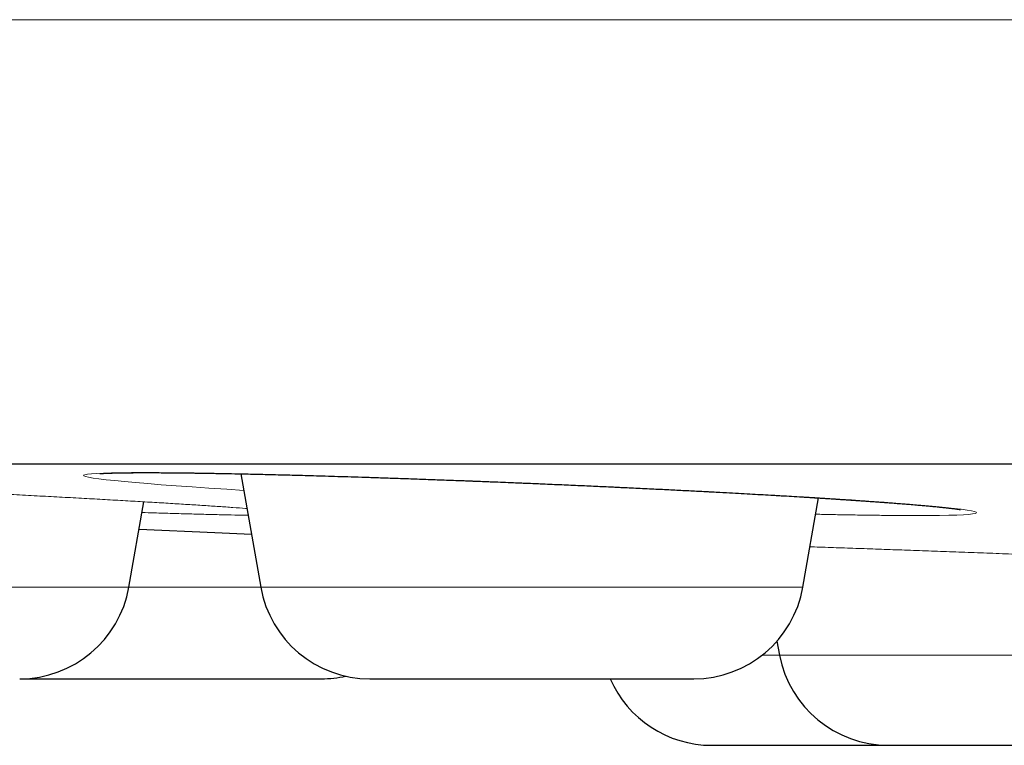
# Model space of a CAD drawing. Header units: millimetres. Extents: x 8 to 482, y 12 to 243.
# Tile 207 of 232: x 398.85 to 403.29, y 185.32 to 188.59. Entities that reach past the tile are written whole.
import ezdxf

# ---------------------------------------------------------------- set-up
doc = ezdxf.new("R2010")
doc.units = ezdxf.units.MM

msp = doc.modelspace()

# ---------------------------------------------------------------- linework, layer by layer
at = {"color": 7, "linetype": 'Continuous', "lineweight": 30}
for p, q in [((399.845, 186.5401), (399.9352, 186.0288)), ((399.3403, 186.0288), (399.4082, 186.4138)), ((402.3809, 186.0288), (402.4519, 186.4314)), ((402.2636, 185.7851), (402.2758, 185.7216))]:
    msp.add_line(p, q, dxfattribs=at)
at = {"color": 8, "linetype": 'Continuous', "lineweight": 0}
for p, q in [((396.8946, 186.0288), (399.3403, 186.0288)), ((399.3403, 186.0288), (399.9352, 186.0288)), ((399.9352, 186.0288), (402.3809, 186.0288)), ((402.1962, 185.7216), (402.2758, 185.7216)), ((402.2758, 185.7216), (404.3654, 185.7216))]:
    msp.add_line(p, q, dxfattribs=at)
at = {"color": 8, "linetype": 'Continuous', "lineweight": 0, "flags": 128}
msp.add_lwpolyline([(399.8582, 186.4656), (399.7816, 186.4704), (399.7013, 186.4756), (399.6251, 186.4808), (399.553, 186.486), (399.4863, 186.491), (399.4253, 186.4958), (399.37, 186.5005), (399.3203, 186.505), (399.2763, 186.5093), (399.238, 186.5135), (399.2053, 186.5175), (399.1788, 186.5212), (399.1586, 186.5248), (399.1448, 186.528), (399.1374, 186.531), (399.1363, 186.5338), (399.1417, 186.5363), (399.1534, 186.5385), (399.1714, 186.5405), (399.1954, 186.5421), (399.2254, 186.5435), (399.2615, 186.5446), (399.3037, 186.5453), (399.3519, 186.5458), (399.4061, 186.5459), (399.4657, 186.5458), (399.5301, 186.5453), (399.5995, 186.5446), (399.6737, 186.5435), (399.7528, 186.5422), (399.8367, 186.5405), (399.9256, 186.5385), (400.0175, 186.5363), (400.1124, 186.5338), (400.2102, 186.531), (400.3108, 186.528), (400.4144, 186.5248), (400.5208, 186.5212), (400.6302, 186.5175), (400.741, 186.5135), (400.8521, 186.5093), (400.9637, 186.505), (401.0756, 186.5005), (401.1879, 186.4958), (401.3006, 186.491), (401.4136, 186.486), (401.5262, 186.4809), (401.6366, 186.4757), (401.7449, 186.4704), (401.8511, 186.4651), (401.9552, 186.4598), (402.0571, 186.4543), (402.157, 186.4489), (402.2539, 186.4434), (402.3466, 186.438), (402.4352, 186.4326), (402.5195, 186.4273), (402.5996, 186.4221), (402.6756, 186.4169), (402.7473, 186.4118), (402.8139, 186.4068), (402.8749, 186.4019), (402.9302, 186.3973), (402.9798, 186.3928), (403.0238, 186.3884), (403.0621, 186.3843), (403.0947, 186.3803), (403.1211, 186.3765), (403.1412, 186.373), (403.1549, 186.3698), (403.1623, 186.3668), (403.1633, 186.364), (403.1579, 186.3615), (403.1462, 186.3592), (403.1284, 186.3573), (403.1045, 186.3556), (403.0745, 186.3543), (403.0384, 186.3532), (402.9963, 186.3525), (402.9481, 186.352), (402.8937, 186.3519), (402.8937, 186.3519)], dxfattribs=at)
at = {"color": 7, "linetype": 'Continuous', "lineweight": 30, "flags": 128}
msp.add_lwpolyline([(399.3864, 186.2899), (399.7279, 186.275), (399.893, 186.2678)], dxfattribs=at)
at = {"color": 7, "linetype": 'Continuous', "lineweight": 30}
for centre, start, end in [((398.8479, 186.1156), 270, 350), ((400.4276, 186.1156), 190, 270), ((401.8885, 186.1156), 270, 350), ((402.7668, 185.8156), 190.8443, 270), ((400.2096, 186.1156), 270, 282.5889), ((401.9695, 185.8156), 203.5806, 270)]:
    msp.add_arc(centre, 0.5, start, end, dxfattribs=at)
at = {"color": 8, "linetype": 'Continuous', "lineweight": 0}
for points, knots in [([(481.9986, 188.5884), (481.9967, 188.5884), (481.9931, 188.5884), (481.9635, 188.5884), (481.9164, 188.5884), (481.85, 188.5884), (481.7648, 188.5884), (481.661, 188.5884), (481.5344, 188.5884), (481.3832, 188.5884), (481.2051, 188.5884), (481.0052, 188.5884), (480.7837, 188.5884), (480.5482, 188.5884), (480.3014, 188.5884), (480.0455, 188.5884), (479.773, 188.5884), (479.484, 188.5884), (479.1789, 188.5884), (478.858, 188.5884), (478.5106, 188.5884), (478.1352, 188.5884), (477.7302, 188.5884), (477.3081, 188.5884), (476.8692, 188.5884), (476.4052, 188.5884), (475.9152, 188.5884), (475.3989, 188.5884), (474.8663, 188.5884), (474.3183, 188.5884), (473.7555, 188.5884), (473.1895, 188.5884), (472.622, 188.5884), (472.0546, 188.5884), (471.4764, 188.5884), (470.8881, 188.5884), (470.2783, 188.5884), (469.6469, 188.5884), (468.9936, 188.5884), (468.3317, 188.5884), (467.6617, 188.5884), (466.9843, 188.5884), (466.3131, 188.5884), (465.6491, 188.5884), (464.9936, 188.5884), (464.3337, 188.5884), (463.6698, 188.5884), (462.9614, 188.5884), (462.2076, 188.5884), (461.4078, 188.5884), (460.6053, 188.5884), (459.8009, 188.5884), (458.9953, 188.5884), (458.2042, 188.5884), (457.4285, 188.5884), (456.6689, 188.5884), (455.9104, 188.5884), (455.1533, 188.5884), (454.3982, 188.5884), (453.6455, 188.5884), (452.8955, 188.5884), (452.1486, 188.5884), (451.4052, 188.5884), (450.67, 188.5884), (449.9432, 188.5884), (449.2251, 188.5884), (448.5116, 188.5884), (447.7843, 188.5884), (447.0437, 188.5884), (446.29, 188.5884), (445.5428, 188.5884), (444.8021, 188.5884), (444.0682, 188.5884), (443.2989, 188.5884), (442.4952, 188.5884), (441.6578, 188.5884), (440.831, 188.5884), (440.0092, 188.5884), (439.193, 188.5884), (438.3825, 188.5884), (437.5835, 188.5884), (436.7961, 188.5884), (436.0204, 188.5884), (435.2563, 188.5884), (434.5006, 188.5884), (433.7454, 188.5884), (432.983, 188.5884), (432.209, 188.5884), (431.4234, 188.5884), (430.6311, 188.5884), (429.8324, 188.5884), (429.0274, 188.5884), (428.2117, 188.5884), (427.4155, 188.5884), (426.6397, 188.5884), (425.8849, 188.5884), (425.1222, 188.5884), (424.3516, 188.5884), (423.5735, 188.5884), (422.788, 188.5884), (421.9955, 188.5884), (421.2097, 188.5884), (420.431, 188.5884), (419.6599, 188.5884), (418.8835, 188.5884), (418.1022, 188.5884), (417.3164, 188.5884), (416.5417, 188.5884), (415.7786, 188.5884), (415.0273, 188.5884), (414.2735, 188.5884), (413.5175, 188.5884), (412.7598, 188.5884), (412.0007, 188.5884), (411.2409, 188.5884), (410.4807, 188.5884), (409.7207, 188.5884), (408.966, 188.5884), (408.2171, 188.5884), (407.4744, 188.5884), (406.7341, 188.5884), (406.0056, 188.5884), (405.2894, 188.5884), (404.5857, 188.5884), (403.8864, 188.5884), (403.1922, 188.5884), (402.5037, 188.5884), (401.8346, 188.5884), (401.1849, 188.5884), (400.5547, 188.5884), (399.9317, 188.5884), (399.3165, 188.5884), (398.6973, 188.5884), (398.0755, 188.5884), (397.4525, 188.5884), (396.841, 188.5884), (396.2416, 188.5884), (395.6551, 188.5884), (395.0932, 188.5884), (394.5556, 188.5884), (394.0417, 188.5884), (393.5418, 188.5884), (393.0562, 188.5884), (392.6001, 188.5884), (392.1721, 188.5884), (391.7712, 188.5884), (391.3839, 188.5884), (391.0107, 188.5884), (390.652, 188.5884), (390.3082, 188.5884), (389.9686, 188.5884), (389.6355, 188.5884), (389.3114, 188.5884), (389.007, 188.5884), (388.7228, 188.5884), (388.4671, 188.5884), (388.2382, 188.5884), (388.0342, 188.5884), (387.8479, 188.5884), (387.6797, 188.5884), (387.5296, 188.5884), (387.3979, 188.5884), (387.281, 188.5884), (387.1812, 188.5884), (387.1009, 188.5884), (387.0438, 188.5884), (387.0081, 188.5884), (387.0036, 188.5884), (387.0014, 188.5884)], [0, 0, 0, 0, 0.006366, 0.012731, 0.019093, 0.025451, 0.031804, 0.038151, 0.044491, 0.051454, 0.058404, 0.065341, 0.072263, 0.079167, 0.085427, 0.091671, 0.097897, 0.104104, 0.110291, 0.116458, 0.122602, 0.129334, 0.136037, 0.14271, 0.14935, 0.155958, 0.162929, 0.16986, 0.17675, 0.183598, 0.190403, 0.197163, 0.203494, 0.209785, 0.216033, 0.222238, 0.2284, 0.234886, 0.241322, 0.247706, 0.254039, 0.260318, 0.266545, 0.272366, 0.278139, 0.283864, 0.28954, 0.295167, 0.301787, 0.308337, 0.314817, 0.321226, 0.327565, 0.333834, 0.339679, 0.345462, 0.351183, 0.35684, 0.362435, 0.367969, 0.37344, 0.378849, 0.384196, 0.389483, 0.394616, 0.39969, 0.404706, 0.409665, 0.414956, 0.42018, 0.425339, 0.430432, 0.435461, 0.440426, 0.446196, 0.451879, 0.457477, 0.46299, 0.468529, 0.473982, 0.47935, 0.484635, 0.489837, 0.494958, 0.5, 0.50503, 0.51014, 0.515331, 0.520604, 0.525959, 0.531302, 0.536726, 0.542235, 0.547828, 0.552894, 0.558029, 0.563235, 0.568511, 0.573858, 0.579277, 0.584769, 0.590335, 0.595692, 0.601117, 0.606609, 0.61217, 0.617799, 0.623497, 0.628933, 0.634431, 0.639991, 0.645613, 0.651298, 0.657046, 0.662856, 0.668729, 0.674665, 0.680663, 0.686615, 0.692628, 0.698701, 0.704833, 0.710803, 0.716827, 0.722907, 0.729041, 0.735229, 0.74147, 0.747404, 0.753384, 0.759411, 0.765483, 0.7716, 0.778136, 0.784722, 0.791356, 0.798037, 0.804764, 0.811537, 0.817963, 0.824428, 0.83093, 0.837468, 0.844042, 0.850048, 0.856081, 0.86214, 0.868225, 0.874334, 0.880467, 0.886623, 0.893419, 0.900239, 0.907083, 0.913948, 0.920833, 0.927109, 0.933399, 0.939702, 0.946017, 0.952343, 0.958678, 0.965021, 0.972007, 0.978999, 0.985997, 0.992997, 1, 1, 1, 1]), ([(396.8144, 186.4835), (396.8004, 186.4844), (396.7572, 186.4869), (396.6894, 186.491), (396.6113, 186.4958), (396.5384, 186.5005), (396.4705, 186.505), (396.4076, 186.5093), (396.3497, 186.5135), (396.2972, 186.5175), (396.2502, 186.5213), (396.2093, 186.5248), (396.1745, 186.5281), (396.146, 186.5311), (396.1237, 186.5338), (396.1076, 186.5363), (396.0977, 186.5386), (396.094, 186.5405), (396.0966, 186.5422), (396.1056, 186.5436), (396.1209, 186.5446), (396.1426, 186.5454), (396.1706, 186.5458), (396.2048, 186.546), (396.2449, 186.5458), (396.2907, 186.5454), (396.342, 186.5446), (396.399, 186.5436), (396.4615, 186.5422), (396.5297, 186.5405), (396.6029, 186.5386), (396.6806, 186.5363), (396.7624, 186.5338), (396.848, 186.5311), (396.9376, 186.5281), (397.0312, 186.5248), (397.1287, 186.5213), (397.2296, 186.5175), (397.3332, 186.5135), (397.4388, 186.5094), (397.5459, 186.505), (397.6546, 186.5005), (397.7649, 186.4958), (397.8767, 186.491), (397.9898, 186.486), (398.1034, 186.4809), (398.2166, 186.4757), (398.3288, 186.4704), (398.4401, 186.4651), (398.5504, 186.4598), (398.6598, 186.4543), (398.768, 186.4489), (398.8741, 186.4434), (398.9775, 186.438), (399.0777, 186.4326), (399.1747, 186.4273), (399.2684, 186.422), (399.3589, 186.4168), (399.4458, 186.4117), (399.5286, 186.4067), (399.6065, 186.4019), (399.6794, 186.3972), (399.7474, 186.3927), (399.8098, 186.3884), (399.8515, 186.3855), (399.8707, 186.384), (399.8726, 186.3839)], [0, 0, 0, 0, 0.007709, 0.023761, 0.039701, 0.055579, 0.071446, 0.087354, 0.103354, 0.119495, 0.135596, 0.151569, 0.167462, 0.183327, 0.199216, 0.21518, 0.231269, 0.247418, 0.263434, 0.279368, 0.29527, 0.311192, 0.327185, 0.3433, 0.359385, 0.375358, 0.391271, 0.407173, 0.423118, 0.439155, 0.455336, 0.471394, 0.487338, 0.503216, 0.519082, 0.534987, 0.550981, 0.567115, 0.583225, 0.599204, 0.615101, 0.630969, 0.646858, 0.66282, 0.678904, 0.695036, 0.711032, 0.726942, 0.742816, 0.758705, 0.77466, 0.790731, 0.80684, 0.822821, 0.838724, 0.8546, 0.870501, 0.886475, 0.902574, 0.918643, 0.934597, 0.950486, 0.966362, 0.982275, 0.998276, 1, 1, 1, 1]), ([(399.878, 186.3532), (399.8768, 186.3532), (399.8586, 186.3534), (399.8181, 186.3542), (399.7563, 186.3556), (399.6884, 186.3572), (399.6153, 186.3592), (399.5373, 186.3614), (399.4655, 186.3636), (399.4182, 186.3652), (399.3997, 186.3658)], [0, 0, 0, 0, 0.0105756, 0.158534, 0.3066805, 0.4554934, 0.6054447, 0.7558715, 0.9050255, 1, 1, 1, 1]), ([(402.8937, 186.3519), (402.8742, 186.3519), (402.8353, 186.3519), (402.7705, 186.3524), (402.7012, 186.3532), (402.6272, 186.3542), (402.548, 186.3556), (402.4851, 186.3568), (402.4473, 186.3577), (402.4389, 186.3578)], [0, 0, 0, 0, 0.160687, 0.320049, 0.478589, 0.636816, 0.795244, 0.954385, 1, 1, 1, 1]), ([(402.413, 186.2109), (402.4157, 186.2108), (402.4499, 186.2097), (402.5185, 186.2073), (402.6185, 186.2039), (402.7212, 186.2004), (402.826, 186.1966), (402.9331, 186.1928), (403.0424, 186.1888), (403.1536, 186.1847), (403.266, 186.1805), (403.3787, 186.1762), (403.4911, 186.1718), (403.6032, 186.1675), (403.7151, 186.163), (403.8268, 186.1586), (403.9379, 186.1541), (404.0474, 186.1495), (404.1217, 186.1465), (404.1586, 186.1449), (404.1603, 186.1448)], [0, 0, 0, 0, 0.005345, 0.067818, 0.129781, 0.191429, 0.25296, 0.314572, 0.376464, 0.438832, 0.50139, 0.563419, 0.625112, 0.686666, 0.748278, 0.810146, 0.872466, 0.934931, 0.9969, 1, 1, 1, 1])]:
    msp.add_open_spline(points, degree=3, knots=knots, dxfattribs=at)
at = {"color": 7, "linetype": 'Continuous', "lineweight": 30}
for points, knots in [([(389.0014, 186.5856), (389.0019, 186.5856), (389.0027, 186.5856), (389.0096, 186.5856), (389.0206, 186.5856), (389.036, 186.5856), (389.0559, 186.5856), (389.0802, 186.5856), (389.1099, 186.5856), (389.1454, 186.5856), (389.1875, 186.5856), (389.2348, 186.5856), (389.2875, 186.5856), (389.3456, 186.5856), (389.409, 186.5856), (389.4778, 186.5856), (389.5518, 186.5856), (389.6313, 186.5856), (389.7156, 186.5856), (389.8046, 186.5856), (389.8981, 186.5856), (389.9967, 186.5856), (390.1008, 186.5856), (390.2105, 186.5856), (390.3259, 186.5856), (390.4464, 186.5856), (390.572, 186.5856), (390.7019, 186.5856), (390.8359, 186.5856), (390.9741, 186.5856), (391.1171, 186.5856), (391.2661, 186.5856), (391.421, 186.5856), (391.5821, 186.5856), (391.7483, 186.5856), (391.9196, 186.5856), (392.096, 186.5856), (392.2775, 186.5856), (392.4582, 186.5856), (392.6376, 186.5856), (392.815, 186.5856), (392.9965, 186.5856), (393.1819, 186.5856), (393.3713, 186.5856), (393.5646, 186.5856), (393.7685, 186.5856), (393.9835, 186.5856), (394.2099, 186.5856), (394.4412, 186.5856), (394.6773, 186.5856), (394.9182, 186.5856), (395.1639, 186.5856), (395.4144, 186.5856), (395.6697, 186.5856), (395.9298, 186.5856), (396.1932, 186.5856), (396.4596, 186.5856), (396.7289, 186.5856), (397.0024, 186.5856), (397.2815, 186.5856), (397.5663, 186.5856), (397.8568, 186.5856), (398.1513, 186.5856), (398.4499, 186.5856), (398.7507, 186.5856), (399.0536, 186.5856), (399.3586, 186.5856), (399.6674, 186.5856), (399.9823, 186.5856), (400.3033, 186.5856), (400.6305, 186.5856), (400.9617, 186.5856), (401.297, 186.5856), (401.6363, 186.5856), (401.9797, 186.5856), (402.3162, 186.5856), (402.6454, 186.5856), (402.9667, 186.5856), (403.2909, 186.5856), (403.618, 186.5856), (403.9481, 186.5856), (404.2811, 186.5856), (404.6282, 186.5856), (404.9898, 186.5856), (405.3662, 186.5856), (405.7462, 186.5856), (406.1297, 186.5856), (406.5167, 186.5856), (406.9073, 186.5856), (407.3014, 186.5856), (407.6991, 186.5856), (408.1003, 186.5856), (408.5026, 186.5856), (408.906, 186.5856), (409.3101, 186.5856), (409.7169, 186.5856), (410.1285, 186.5856), (410.545, 186.5856), (410.9663, 186.5856), (411.39, 186.5856), (411.8161, 186.5856), (412.242, 186.5856), (412.6676, 186.5856), (413.093, 186.5856), (413.5207, 186.5856), (413.9536, 186.5856), (414.3917, 186.5856), (414.8352, 186.5856), (415.281, 186.5856), (415.7292, 186.5856), (416.1799, 186.5856), (416.6328, 186.5856), (417.074, 186.5856), (417.5028, 186.5856), (417.919, 186.5856), (418.3367, 186.5856), (418.7557, 186.5856), (419.1762, 186.5856), (419.5981, 186.5856), (420.0356, 186.5856), (420.4888, 186.5856), (420.9578, 186.5856), (421.4287, 186.5856), (421.9012, 186.5856), (422.3755, 186.5856), (422.8515, 186.5856), (423.3292, 186.5856), (423.8087, 186.5856), (424.2899, 186.5856), (424.77, 186.5856), (425.2488, 186.5856), (425.7261, 186.5856), (426.2043, 186.5856), (426.6858, 186.5856), (427.1706, 186.5856), (427.6586, 186.5856), (428.1469, 186.5856), (428.6357, 186.5856), (429.1218, 186.5856), (429.6054, 186.5856), (430.0865, 186.5856), (430.5678, 186.5856), (431.0528, 186.5856), (431.5414, 186.5856), (432.0336, 186.5856), (432.5262, 186.5856), (433.0192, 186.5856), (433.5125, 186.5856), (434.0061, 186.5856), (434.4847, 186.5856), (434.9479, 186.5856), (435.3957, 186.5856), (435.8431, 186.5856), (436.2903, 186.5856), (436.7372, 186.5856), (437.1838, 186.5856), (437.6451, 186.5856), (438.1208, 186.5856), (438.6112, 186.5856), (439.1011, 186.5856), (439.5908, 186.5856), (440.0801, 186.5856), (440.5691, 186.5856), (441.0577, 186.5856), (441.546, 186.5856), (442.0339, 186.5856), (442.5186, 186.5856), (443.0001, 186.5856), (443.4779, 186.5856), (443.9547, 186.5856), (444.4327, 186.5856), (444.912, 186.5856), (445.3924, 186.5856), (445.8711, 186.5856), (446.3481, 186.5856), (446.8205, 186.5856), (447.2884, 186.5856), (447.7518, 186.5856), (448.2136, 186.5856), (448.6768, 186.5856), (449.1415, 186.5856), (449.6076, 186.5856), (450.0719, 186.5856), (450.5345, 186.5856), (450.9954, 186.5856), (451.4546, 186.5856), (451.8977, 186.5856), (452.3248, 186.5856), (452.7359, 186.5856), (453.1451, 186.5856), (453.5523, 186.5856), (453.9576, 186.5856), (454.361, 186.5856), (454.7757, 186.5856), (455.2017, 186.5856), (455.6386, 186.5856), (456.0731, 186.5856), (456.5053, 186.5856), (456.9352, 186.5856), (457.3627, 186.5856), (457.7878, 186.5856), (458.2105, 186.5856), (458.6309, 186.5856), (459.0465, 186.5856), (459.4572, 186.5856), (459.8629, 186.5856), (460.2657, 186.5856), (460.6675, 186.5856), (461.0683, 186.5856), (461.468, 186.5856), (461.8641, 186.5856), (462.2567, 186.5856), (462.6435, 186.5856), (463.0245, 186.5856), (463.3997, 186.5856), (463.7716, 186.5856), (464.1426, 186.5856), (464.5126, 186.5856), (464.8815, 186.5856), (465.2469, 186.5856), (465.6088, 186.5856), (465.9671, 186.5856), (466.3218, 186.5856), (466.6621, 186.5856), (466.988, 186.5856), (467.3, 186.5856), (467.6086, 186.5856), (467.9138, 186.5856), (468.2158, 186.5856), (468.5144, 186.5856), (468.8196, 186.5856), (469.1309, 186.5856), (469.4479, 186.5856), (469.7608, 186.5856), (470.0698, 186.5856), (470.3747, 186.5856), (470.6756, 186.5856), (470.9725, 186.5856), (471.2654, 186.5856), (471.5543, 186.5856), (471.8374, 186.5856), (472.1149, 186.5856), (472.3866, 186.5856), (472.6541, 186.5856), (472.9185, 186.5856), (473.1798, 186.5856), (473.4379, 186.5856), (473.6912, 186.5856), (473.9396, 186.5856), (474.1819, 186.5856), (474.4179, 186.5856), (474.6479, 186.5856), (474.8733, 186.5856), (475.0955, 186.5856), (475.3145, 186.5856), (475.5302, 186.5856), (475.741, 186.5856), (475.947, 186.5856), (476.1482, 186.5856), (476.3445, 186.5856), (476.5301, 186.5856), (476.7053, 186.5856), (476.8705, 186.5856), (477.0315, 186.5856), (477.1884, 186.5856), (477.341, 186.5856), (477.4895, 186.5856), (477.6386, 186.5856), (477.7878, 186.5856), (477.9366, 186.5856), (478.0804, 186.5856), (478.2191, 186.5856), (478.3527, 186.5856), (478.4812, 186.5856), (478.6047, 186.5856), (478.7231, 186.5856), (478.8364, 186.5856), (478.944, 186.5856), (479.046, 186.5856), (479.1425, 186.5856), (479.2339, 186.5856), (479.3207, 186.5856), (479.4027, 186.5856), (479.4799, 186.5856), (479.5518, 186.5856), (479.6183, 186.5856), (479.6791, 186.5856), (479.7343, 186.5856), (479.784, 186.5856), (479.8285, 186.5856), (479.8682, 186.5856), (479.9029, 186.5856), (479.9324, 186.5856), (479.9565, 186.5856), (479.9753, 186.5856), (479.9887, 186.5856), (479.997, 186.5856), (479.9981, 186.5856), (479.9986, 186.5856)], [0, 0, 0, 0, 0.003135, 0.006267, 0.009399, 0.012529, 0.015659, 0.018788, 0.021917, 0.02536, 0.028802, 0.032246, 0.035691, 0.039138, 0.042588, 0.04604, 0.049495, 0.052953, 0.056415, 0.05982, 0.063229, 0.066635, 0.070037, 0.073497, 0.076954, 0.080407, 0.083858, 0.087306, 0.090691, 0.094074, 0.097456, 0.100837, 0.104287, 0.107736, 0.111187, 0.114638, 0.11809, 0.121544, 0.125, 0.128134, 0.131267, 0.134398, 0.137529, 0.140658, 0.143787, 0.146916, 0.150359, 0.153801, 0.157245, 0.16069, 0.164138, 0.167587, 0.171039, 0.174494, 0.177953, 0.181415, 0.18482, 0.188229, 0.191635, 0.195037, 0.198497, 0.201954, 0.205407, 0.208858, 0.212306, 0.215691, 0.219074, 0.222456, 0.225837, 0.229287, 0.232736, 0.236187, 0.239638, 0.24309, 0.246544, 0.25, 0.253134, 0.256267, 0.259398, 0.262529, 0.265658, 0.268787, 0.271916, 0.275359, 0.278801, 0.282245, 0.28569, 0.289138, 0.292587, 0.296039, 0.299494, 0.302953, 0.306415, 0.30982, 0.313229, 0.316635, 0.320037, 0.323497, 0.326954, 0.330407, 0.333858, 0.337306, 0.340691, 0.344074, 0.347456, 0.350837, 0.354287, 0.357736, 0.361187, 0.364638, 0.36809, 0.371544, 0.375, 0.378134, 0.381267, 0.384398, 0.387529, 0.390658, 0.393787, 0.396916, 0.400359, 0.403801, 0.407245, 0.41069, 0.414138, 0.417587, 0.421039, 0.424494, 0.427953, 0.431415, 0.43482, 0.438229, 0.441635, 0.445037, 0.448497, 0.451954, 0.455407, 0.458858, 0.462306, 0.465691, 0.469074, 0.472456, 0.475837, 0.479287, 0.482736, 0.486187, 0.489638, 0.49309, 0.496544, 0.5, 0.503134, 0.506267, 0.509398, 0.512529, 0.515658, 0.518787, 0.521916, 0.525359, 0.528801, 0.532245, 0.53569, 0.539138, 0.542587, 0.546039, 0.549494, 0.552953, 0.556415, 0.55982, 0.563229, 0.566635, 0.570037, 0.573497, 0.576954, 0.580407, 0.583858, 0.587306, 0.590691, 0.594074, 0.597456, 0.600837, 0.604287, 0.607736, 0.611187, 0.614638, 0.61809, 0.621544, 0.625, 0.628134, 0.631267, 0.634398, 0.637529, 0.640658, 0.643787, 0.646916, 0.650359, 0.653801, 0.657245, 0.66069, 0.664138, 0.667587, 0.671039, 0.674494, 0.677953, 0.681415, 0.68482, 0.688229, 0.691635, 0.695037, 0.698497, 0.701954, 0.705407, 0.708858, 0.712306, 0.715691, 0.719074, 0.722456, 0.725837, 0.729287, 0.732736, 0.736187, 0.739638, 0.74309, 0.746544, 0.75, 0.753134, 0.756267, 0.759398, 0.762529, 0.765658, 0.768787, 0.771916, 0.775359, 0.778801, 0.782245, 0.78569, 0.789138, 0.792587, 0.796039, 0.799494, 0.802953, 0.806415, 0.80982, 0.813229, 0.816635, 0.820037, 0.823497, 0.826954, 0.830407, 0.833858, 0.837306, 0.840691, 0.844074, 0.847456, 0.850837, 0.854287, 0.857736, 0.861187, 0.864638, 0.86809, 0.871544, 0.875, 0.878134, 0.881267, 0.884398, 0.887529, 0.890658, 0.893787, 0.896916, 0.900359, 0.903801, 0.907245, 0.91069, 0.914138, 0.917587, 0.921039, 0.924494, 0.927953, 0.931415, 0.93482, 0.938229, 0.941635, 0.945038, 0.948498, 0.951955, 0.955408, 0.958859, 0.962307, 0.965692, 0.969075, 0.972457, 0.975838, 0.979288, 0.982737, 0.986187, 0.989638, 0.99309, 0.996544, 1, 1, 1, 1]), ([(399.2094, 186.541), (399.2094, 186.541), (399.2094, 186.541), (399.2103, 186.5411), (399.2123, 186.5412), (399.2152, 186.5415), (399.2184, 186.5417), (399.2232, 186.542), (399.2311, 186.5425), (399.2428, 186.543), (399.2569, 186.5435), (399.2733, 186.544), (399.2923, 186.5445), (399.314, 186.5449), (399.3385, 186.5452), (399.3661, 186.5454), (399.3969, 186.5455), (399.4308, 186.5456), (399.4672, 186.5455), (399.5053, 186.5452), (399.545, 186.5449), (399.5792, 186.5446), (399.607, 186.5442), (399.6276, 186.5439), (399.6473, 186.5437), (399.6647, 186.5434), (399.6789, 186.5432), (399.6896, 186.543), (399.6975, 186.5429), (399.7047, 186.5428), (399.7135, 186.5426), (399.7255, 186.5424), (399.7405, 186.5421), (399.7576, 186.5418), (399.7881, 186.5413), (399.8278, 186.5405), (399.877, 186.5394), (399.9219, 186.5384), (399.9674, 186.5373), (400.0151, 186.5362), (400.0634, 186.5349), (400.1122, 186.5337), (400.1611, 186.5323), (400.2134, 186.5308), (400.2692, 186.5292), (400.3286, 186.5274), (400.3916, 186.5254), (400.4583, 186.5233), (400.5289, 186.5209), (400.6032, 186.5184), (400.6814, 186.5156), (400.7631, 186.5126), (400.8484, 186.5094), (400.937, 186.506), (401.0275, 186.5024), (401.118, 186.4987), (401.2064, 186.495), (401.2921, 186.4913), (401.375, 186.4877), (401.4548, 186.4841), (401.5317, 186.4805), (401.6094, 186.4769), (401.6874, 186.4731), (401.7653, 186.4693), (401.8389, 186.4656), (401.9083, 186.4621), (401.9735, 186.4587), (402.0338, 186.4555), (402.0894, 186.4525), (402.1406, 186.4497), (402.1892, 186.4469), (402.2364, 186.4443), (402.2834, 186.4415), (402.3303, 186.4388), (402.3681, 186.4365), (402.3972, 186.4347), (402.4177, 186.4335), (402.4381, 186.4322), (402.4583, 186.431), (402.4773, 186.4298), (402.494, 186.4287), (402.507, 186.4279), (402.5166, 186.4272), (402.5232, 186.4268), (402.5287, 186.4265), (402.5344, 186.4261), (402.5416, 186.4256), (402.5508, 186.425), (402.5642, 186.4241), (402.5817, 186.423), (402.6027, 186.4216), (402.6249, 186.4201), (402.648, 186.4185), (402.6718, 186.4168), (402.6963, 186.4151), (402.7222, 186.4132), (402.7496, 186.4112), (402.7782, 186.4091), (402.807, 186.4069), (402.8352, 186.4047), (402.8639, 186.4024), (402.892, 186.4001), (402.9188, 186.3978), (402.9421, 186.3957), (402.9624, 186.3938), (402.9787, 186.3923), (402.9918, 186.391), (403.0025, 186.3899), (403.0124, 186.3889), (403.0219, 186.3879), (403.0311, 186.3869), (403.0398, 186.3859), (403.0481, 186.3849), (403.0558, 186.384), (403.0629, 186.3831), (403.0697, 186.3822), (403.0758, 186.3814), (403.0814, 186.3806), (403.0863, 186.3798), (403.0897, 186.3793), (403.0916, 186.3789), (403.0916, 186.379), (403.0915, 186.379)], [0, 0, 0, 0, 0.002862, 0.007199, 0.01265, 0.018132, 0.022935, 0.027031, 0.036219, 0.045702, 0.055518, 0.06566, 0.076133, 0.087002, 0.098286, 0.109989, 0.122113, 0.134641, 0.147142, 0.159452, 0.171574, 0.183509, 0.189311, 0.195068, 0.200588, 0.205237, 0.208967, 0.211735, 0.213617, 0.215071, 0.217282, 0.220309, 0.224152, 0.22859, 0.233002, 0.246466, 0.256948, 0.267029, 0.276742, 0.286901, 0.297849, 0.307318, 0.317309, 0.327825, 0.338866, 0.350435, 0.362535, 0.37517, 0.388346, 0.402067, 0.416332, 0.4311, 0.446367, 0.462137, 0.478386, 0.494457, 0.510064, 0.525209, 0.539895, 0.554122, 0.567892, 0.581205, 0.596161, 0.610499, 0.624221, 0.637327, 0.649819, 0.661699, 0.67253, 0.6828, 0.692534, 0.702267, 0.712209, 0.72236, 0.732722, 0.737347, 0.742014, 0.746721, 0.751468, 0.756143, 0.760168, 0.763462, 0.765537, 0.767162, 0.768336, 0.769583, 0.771352, 0.773643, 0.776456, 0.781409, 0.786876, 0.792682, 0.798825, 0.805307, 0.812126, 0.819282, 0.827543, 0.836211, 0.845284, 0.854701, 0.86381, 0.874707, 0.884824, 0.894162, 0.902723, 0.910507, 0.91608, 0.921181, 0.926202, 0.931383, 0.936724, 0.941928, 0.947264, 0.952657, 0.958087, 0.963577, 0.9695, 0.975991, 0.983031, 0.989893, 0.996171, 1, 1, 1, 1]), ([(398.8491, 185.6156), (398.8529, 185.6156), (398.8649, 185.6156), (398.8882, 185.6156), (398.9187, 185.6156), (398.9498, 185.6156), (398.9804, 185.6156), (399.01, 185.6156), (399.0407, 185.6156), (399.0727, 185.6156), (399.1058, 185.6156), (399.1401, 185.6156), (399.1804, 185.6156), (399.2267, 185.6156), (399.2791, 185.6156), (399.3324, 185.6156), (399.3867, 185.6156), (399.4333, 185.6156), (399.4718, 185.6156), (399.5018, 185.6156), (399.5316, 185.6156), (399.5612, 185.6156), (399.5972, 185.6156), (399.6393, 185.6156), (399.6874, 185.6156), (399.7347, 185.6156), (399.781, 185.6156), (399.8257, 185.6156), (399.8685, 185.6156), (399.9095, 185.6156), (399.9486, 185.6156), (399.9831, 185.6156), (400.0134, 185.6156), (400.0395, 185.6156), (400.064, 185.6156), (400.0866, 185.6156), (400.1075, 185.6156), (400.1266, 185.6156), (400.1463, 185.6156), (400.1654, 185.6156), (400.1825, 185.6156), (400.1955, 185.6156), (400.2045, 185.6156), (400.2085, 185.6156), (400.2097, 185.6156), (400.2096, 185.6156), (400.2095, 185.6156)], [0, 0, 0, 0, 0.01214, 0.038025, 0.064003, 0.090194, 0.111032, 0.131698, 0.15225, 0.172749, 0.193255, 0.21383, 0.234534, 0.263653, 0.292479, 0.321177, 0.349915, 0.378857, 0.394706, 0.410439, 0.426081, 0.441659, 0.4572, 0.483085, 0.509063, 0.535254, 0.5616, 0.587671, 0.613587, 0.639473, 0.66545, 0.691641, 0.71248, 0.733145, 0.753697, 0.774196, 0.794703, 0.815278, 0.835981, 0.8651, 0.893926, 0.922625, 0.951362, 0.980304, 0.996153, 1, 1, 1, 1]), ([(400.4276, 185.6156), (400.4276, 185.6156), (400.4271, 185.6156), (400.4294, 185.6156), (400.4344, 185.6156), (400.4419, 185.6156), (400.4508, 185.6156), (400.4616, 185.6156), (400.4745, 185.6156), (400.4894, 185.6156), (400.5062, 185.6156), (400.519, 185.6156), (400.5254, 185.6156)], [0, 0, 0, 0, 0.019845, 0.149419, 0.280058, 0.383824, 0.486786, 0.58924, 0.691487, 0.793829, 0.896567, 1, 1, 1, 1]), ([(400.5254, 185.6156), (400.535, 185.6156), (400.5541, 185.6156), (400.587, 185.6156), (400.6228, 185.6156), (400.6619, 185.6156), (400.6975, 185.6156), (400.7282, 185.6156), (400.7528, 185.6156), (400.778, 185.6156), (400.8037, 185.6156), (400.8357, 185.6156), (400.8747, 185.6156), (400.9211, 185.6156), (400.9689, 185.6156), (401.0176, 185.6156), (401.0668, 185.6156), (401.1162, 185.6156), (401.1657, 185.6156), (401.2153, 185.6156), (401.2614, 185.6156), (401.3039, 185.6156), (401.3423, 185.6156), (401.3801, 185.6156), (401.417, 185.6156), (401.4533, 185.6156), (401.4888, 185.6156), (401.5281, 185.6156), (401.5705, 185.6156), (401.6149, 185.6156), (401.6564, 185.6156), (401.6952, 185.6156), (401.7256, 185.6156), (401.7489, 185.6156), (401.7661, 185.6156), (401.7822, 185.6156), (401.7971, 185.6156), (401.8141, 185.6156), (401.832, 185.6156), (401.8497, 185.6156), (401.8641, 185.6156), (401.8755, 185.6156), (401.8834, 185.6156), (401.888, 185.6156), (401.8883, 185.6156), (401.8884, 185.6156)], [0, 0, 0, 0, 0.029005, 0.05774, 0.086369, 0.11506, 0.143979, 0.15979, 0.175485, 0.19109, 0.206631, 0.222134, 0.247957, 0.273872, 0.3, 0.326282, 0.352291, 0.378145, 0.403968, 0.429883, 0.456011, 0.4768, 0.497416, 0.517918, 0.538368, 0.558825, 0.57935, 0.600004, 0.629053, 0.65781, 0.686439, 0.715107, 0.74398, 0.759791, 0.775486, 0.791091, 0.806632, 0.822135, 0.847958, 0.873873, 0.900001, 0.926283, 0.952291, 0.978146, 1, 1, 1, 1]), ([(401.9695, 185.3156), (401.9699, 185.3156), (401.9707, 185.3156), (401.9771, 185.3156), (401.9873, 185.3156), (402.0018, 185.3156), (402.0174, 185.3156), (402.0323, 185.3156), (402.045, 185.3156), (402.0588, 185.3156), (402.0735, 185.3156), (402.0928, 185.3156), (402.1176, 185.3156), (402.149, 185.3156), (402.1832, 185.3156), (402.2197, 185.3156), (402.2583, 185.3156), (402.2988, 185.3156), (402.3411, 185.3156), (402.3852, 185.3156), (402.4278, 185.3156), (402.4682, 185.3156), (402.506, 185.3156), (402.5441, 185.3156), (402.5826, 185.3156), (402.6214, 185.3156), (402.6606, 185.3156), (402.7053, 185.3156), (402.7404, 185.3156), (402.7621, 185.3156), (402.7653, 185.3156)], [0, 0, 0, 0, 0.045734, 0.091041, 0.136181, 0.181419, 0.227016, 0.251945, 0.276692, 0.301297, 0.325801, 0.350245, 0.390961, 0.431822, 0.473019, 0.514459, 0.555467, 0.596233, 0.636949, 0.677809, 0.719006, 0.751784, 0.78429, 0.816617, 0.84886, 0.881115, 0.913478, 0.946044, 0.991846, 1, 1, 1, 1]), ([(402.7669, 185.3156), (402.7669, 185.3156), (402.7665, 185.3156), (402.768, 185.3156), (402.7714, 185.3156), (402.777, 185.3156), (402.7824, 185.3156), (402.7852, 185.3156)], [0, 0, 0, 0, 0.0415818, 0.2801524, 0.5189447, 0.7586622, 1, 1, 1, 1]), ([(402.7852, 185.3156), (402.7897, 185.3156), (402.7986, 185.3156), (402.817, 185.3156), (402.839, 185.3156), (402.8649, 185.3156), (402.89, 185.3156), (402.9124, 185.3156), (402.9309, 185.3156), (402.9501, 185.3156), (402.9703, 185.3156), (402.9959, 185.3156), (403.0278, 185.3156), (403.067, 185.3156), (403.1085, 185.3156), (403.1517, 185.3156), (403.1963, 185.3156), (403.2422, 185.3156), (403.2891, 185.3156), (403.3372, 185.3156), (403.3829, 185.3156), (403.4256, 185.3156), (403.465, 185.3156), (403.5042, 185.3156), (403.5433, 185.3156), (403.5824, 185.3156), (403.6213, 185.3156), (403.6652, 185.3156), (403.7135, 185.3156), (403.7656, 185.3156), (403.8159, 185.3156), (403.8644, 185.3156), (403.9039, 185.3156), (403.9352, 185.3156), (403.9589, 185.3156), (403.9817, 185.3156), (404.0036, 185.3156), (404.0292, 185.3156), (404.0578, 185.3156), (404.0884, 185.3156), (404.1163, 185.3156), (404.1415, 185.3156), (404.1636, 185.3156), (404.1825, 185.3156), (404.1982, 185.3156), (404.2106, 185.3156), (404.2192, 185.3156), (404.2245, 185.3156), (404.2274, 185.3156), (404.2276, 185.3156), (404.2277, 185.3156)], [0, 0, 0, 0, 0.026031, 0.051818, 0.077511, 0.103259, 0.129212, 0.143401, 0.157487, 0.171491, 0.185438, 0.199351, 0.222526, 0.245783, 0.269231, 0.292818, 0.316159, 0.339361, 0.362536, 0.385793, 0.409241, 0.427897, 0.446399, 0.464799, 0.483151, 0.50151, 0.51993, 0.538465, 0.564535, 0.590343, 0.616036, 0.641763, 0.667675, 0.681864, 0.695949, 0.709954, 0.723901, 0.737814, 0.760988, 0.784245, 0.807694, 0.83128, 0.854621, 0.877824, 0.900999, 0.924255, 0.947704, 0.96636, 0.984861, 1, 1, 1, 1])]:
    msp.add_open_spline(points, degree=3, knots=knots, dxfattribs=at)

doc.saveas('drawing.dxf')
